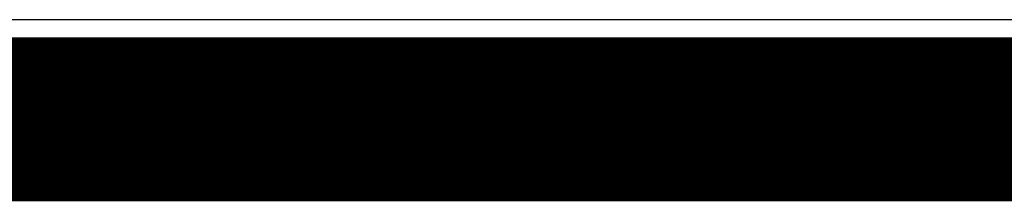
# Model space of a CAD drawing. Header units: millimetres. Extents: x -0.08 to 3.17, y -0.08 to 4.88.
# Tile 86 of 164: x 2.16 to 2.67, y -0.08 to 0.01. Entities that reach past the tile are written whole.
import ezdxf

# ---------------------------------------------------------------- set-up
doc = ezdxf.new("R2010")
doc.units = ezdxf.units.MM
doc.header["$MEASUREMENT"] = 0
for name, color, linetype in [('BottomLayer', 5, 'Continuous'), ('Mechanical3', 76, 'Continuous'), ('Mechanical4', 56, 'Continuous'), ('MidLayer1', 16, 'Continuous'), ('MidLayer2', 76, 'Continuous'), ('TopLayer', 1, 'Continuous')]:
    doc.layers.add(name, color=color, linetype=linetype)

msp = doc.modelspace()

# ---------------------------------------------------------------- linework, layer by layer
at = {"layer": 'BottomLayer'}
msp.add_line((2.97244, 0.01405), (1.69937, 0.01405), dxfattribs=at)
at = {"layer": 'Mechanical3', "const_width": 0.07874}
msp.add_lwpolyline([(1.69291, -0.03937), (2.97244, -0.03937)], dxfattribs=at)
at = {"layer": 'Mechanical4', "const_width": 0.01}
msp.add_lwpolyline([(0.09843, 0), (2.97244, 0)], dxfattribs=at)
at = {"layer": 'MidLayer1'}
msp.add_line((2.97244, 0.01405), (1.69937, 0.01405), dxfattribs=at)
at = {"layer": 'MidLayer2'}
msp.add_line((2.97244, 0.01405), (1.68805, 0.01405), dxfattribs=at)
at = {"layer": 'TopLayer'}
msp.add_line((2.97244, 0.01405), (1.69937, 0.01405), dxfattribs=at)

doc.saveas('drawing.dxf')
